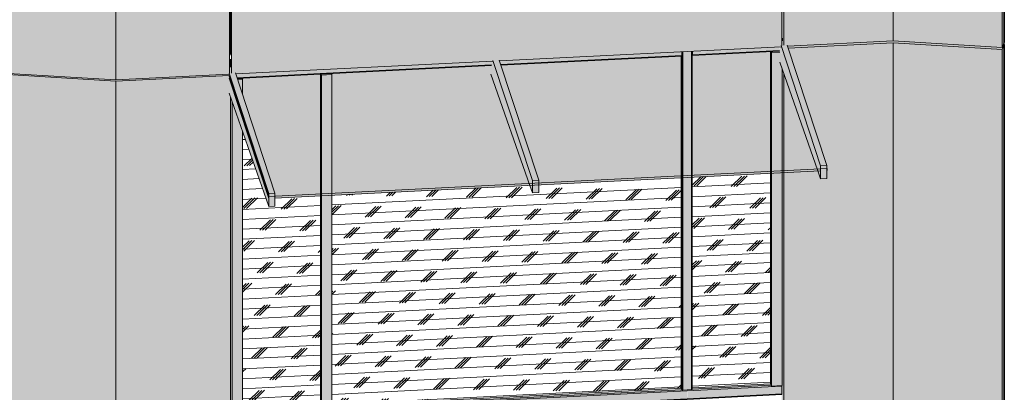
# Model space of a CAD drawing. Header units: millimetres. Extents: x -4452149 to -4396614, y -3148133 to 7538.
# Tile 13 of 22: x -4404935 to -4400294, y -3145092 to -3143335. Entities that reach past the tile are written whole.
import ezdxf

# ---------------------------------------------------------------- set-up
doc = ezdxf.new("R2010")
doc.units = ezdxf.units.MM
for name, color, linetype, lineweight in [('Импосты витража', 7, 'Continuous', 18), ('Крыши', 7, 'Continuous', 18), ('Обобщенные модели', 7, 'Continuous', 18), ('Панели витража', 7, 'Continuous', 18)]:
    doc.layers.add(name, color=color, linetype=linetype, lineweight=lineweight)

# ---------------------------------------------------------------- blocks, each defined once
blk = doc.blocks.new('HILTI_s_Композит_тип_Ко - Тип КоБ D2-21496256-Фрагмент 1_ Витраж 1 этаж')
at = {"layer": 'Обобщенные модели', "true_color": 0xf7fbf5}
for points in [[(-4550151.1, -3142467.1), (-4547557.2, -3142337.1), (-4547557.6, -3142336.1), (-4550143.1, -3142465.9), (-4550143.4, -3142465.2), (-4550151.7, -3142465.6)], [(-4550151.1, -3142499.5), (-4550142.9, -3142499.1), (-4550142.9, -3142495.3), (-4550093.3, -3142492.8), (-4550092.6, -3142494.6), (-4550092.6, -3142496.6), (-4549310.1, -3142457.4), (-4549310.1, -3142453.5), (-4549260.6, -3142451), (-4549259.9, -3142452.8), (-4549259.9, -3142454.8), (-4547600.1, -3142371.7), (-4547599.5, -3142367.8), (-4547557.2, -3142365.7), (-4547557.2, -3142337.1), (-4550151.1, -3142467.1), (-4550151.1, -3142497.1)], [(-4550144.6, -3142518.3), (-4547550.6, -3142388.3), (-4547557.2, -3142371.2), (-4547599.5, -3142373.3), (-4547600.1, -3142371.7), (-4549259.9, -3142455.3), (-4549259.9, -3142456.7), (-4549309.5, -3142459.2), (-4549310.1, -3142457.4), (-4550092.6, -3142497.1), (-4550092.6, -3142498.5), (-4550142.2, -3142501), (-4550143.1, -3142499.1), (-4550151.1, -3142499.5), (-4550150.4, -3142501.7)], [(-4550124.7, -3143591), (-4548912.4, -3143530.3), (-4548912.4, -3143527.3), (-4548882.7, -3143525.8), (-4548881.7, -3143528.8), (-4547554.6, -3143462.3), (-4547554.6, -3143456.7), (-4547550.6, -3143456.5), (-4547550.6, -3142388.3), (-4550144.6, -3142518.3), (-4550144.6, -3143586.5), (-4550126.4, -3143585.6), (-4550125.7, -3143588)], [(-4550144.6, -3143586.5), (-4550145.1, -3142516.8), (-4550151.1, -3142499.5), (-4550151.1, -3142503.2), (-4550149.2, -3142508.8), (-4550149.2, -3143495.6), (-4550145.1, -3143507.2), (-4550144.6, -3143586.4)], [(-4550154.6, -3143557.2), (-4550147.4, -3143556.3), (-4550149.4, -3143550.4), (-4550154.6, -3143550.7), (-4550154.6, -3143556.3)]]:
    blk.add_hatch(color=7, dxfattribs=at).paths.add_polyline_path(points)
at = {"layer": 'Обобщенные модели'}
for p, q in [((-4550151.1, -3142467.1), (-4547557.2, -3142337.1)), ((-4547557.7, -3142335.6), (-4547557.2, -3142337.1)), ((-4547557.2, -3142337.1), (-4547557.2, -3142365.7)), ((-4550144.6, -3142518.3), (-4547550.6, -3142388.3)), ((-4549259.9, -3142454.8), (-4547599.5, -3142371.6)), ((-4547556.7, -3142370.9), (-4547550.6, -3142388.3)), ((-4547550.6, -3142388.3), (-4547550.6, -3143456.5)), ((-4550151.7, -3142465.6), (-4550143.1, -3142465.2)), ((-4550151.1, -3142467.1), (-4550151.7, -3142465.6)), ((-4550151.7, -3142465.6), (-4550151.7, -3142501.7)), ((-4550151.1, -3142499.5), (-4550151.1, -3142467.1)), ((-4550092.6, -3142496.6), (-4549310.1, -3142457.4)), ((-4550151.7, -3142501.7), (-4550149.2, -3142508.8)), ((-4550151.1, -3142499.5), (-4550142.9, -3142499.1)), ((-4550144.6, -3142518.3), (-4550151.1, -3142499.5)), ((-4550149.2, -3142508.8), (-4550149.2, -3143495.6)), ((-4550144.6, -3143586.5), (-4550144.6, -3142518.3)), ((-4550149.2, -3143495.6), (-4550145.1, -3143507.2)), ((-4548881.7, -3143528.8), (-4547554.6, -3143462.3)), ((-4550145.1, -3143507.2), (-4550145.1, -3143584.9)), ((-4550124.7, -3143591), (-4548912.4, -3143530.3)), ((-4550154.6, -3143550.7), (-4550149.4, -3143550.4))]:
    blk.add_line(p, q, dxfattribs=at)
blk = doc.blocks.new('Корп2_Кассета выпуклая - Корп2_Кассета выпуклая_Цвет DESIGN D2-21496126-Фрагмент 1_ Витраж 1 этаж')
at = {"layer": 'Обобщенные модели', "true_color": 0xf7fbf5}
for points in [[(-4547540.8, -3147597.9), (-4547025.3, -3147572.1), (-4547025.3, -3143444.7), (-4547520.2, -3143469.6), (-4547338.2, -3144023), (-4547338.2, -3144033.7), (-4547337.1, -3144036.9), (-4547337.2, -3144046), (-4547338.2, -3144046.1), (-4547338.2, -3144083.6), (-4547367.9, -3144085.1), (-4547380.8, -3144048.2), (-4547540.8, -3144056.2), (-4547540.8, -3147504)], [(-4546511.7, -3147602.8), (-4546511.8, -3143475.4), (-4547025.3, -3143444.7), (-4547025, -3147572.1), (-4546948.6, -3147576.7)], [(-4546511.7, -3147602.8), (-4546502, -3147579.5), (-4546502, -3143452.1), (-4546503.3, -3143455.2), (-4546503.6, -3143455.9), (-4546511.7, -3143475.4), (-4546511.7, -3147317.5)], [(-4546503.6, -3143455.9), (-4546504, -3143447.5), (-4546507.4, -3143455.7), (-4546504, -3143455.9)], [(-4547540.8, -3147597.9), (-4547540.8, -3144056.2), (-4547549.9, -3144056.7), (-4547550.3, -3145060.7), (-4547550.9, -3145060.7), (-4547550.9, -3145063.2), (-4547551.2, -3145102.8), (-4547551.5, -3145102.9), (-4547551, -3147487.5), (-4547549.9, -3147490.6), (-4547549.9, -3147542.8), (-4547554, -3147543), (-4547554, -3147560.4), (-4547549.9, -3147571.9)]]:
    blk.add_hatch(color=7, dxfattribs=at).paths.add_polyline_path(points)
h = blk.add_hatch(color=7, dxfattribs=at)
h.paths.add_polyline_path([(-4546511.7, -3143475.4), (-4546504, -3143455.9), (-4546507.5, -3143455.9), (-4546511.7, -3143466.1), (-4547025.4, -3143435.4), (-4547523.2, -3143460.3), (-4547520.2, -3143469.5), (-4547024.7, -3143444.7), (-4546511.8, -3143475.4)])
h.paths.add_polyline_path([(-4546503.3, -3143455.2), (-4546502, -3143452.1), (-4546503.3, -3143452.1), (-4546503.3, -3143453.3)])
at = {"layer": 'Обобщенные модели'}
for p, q in [((-4547547.7, -3143423.2), (-4547547.9, -3143422.5)), ((-4547547.9, -3143422.5), (-4547547.9, -3143434.1)), ((-4547547.7, -3143434.9), (-4547547.7, -3143423.2)), ((-4547025.3, -3143444.7), (-4547520.2, -3143469.5)), ((-4546511.7, -3143475.4), (-4547025.3, -3143444.7)), ((-4547025.3, -3143446.5), (-4547025.3, -3143444.7)), ((-4547025.3, -3147572.1), (-4547025.3, -3143446.5)), ((-4546503.6, -3143455.9), (-4546511.7, -3143475.4)), ((-4546503.6, -3143455.9), (-4546507.4, -3143455.7)), ((-4546503.3, -3143427.4), (-4546503.6, -3143428.2)), ((-4546503.6, -3143428.2), (-4546503.6, -3143455.9)), ((-4546503.3, -3143455.2), (-4546503.3, -3143427.4)), ((-4546502, -3143452.1), (-4546503.3, -3143455.2)), ((-4546511.7, -3147602.8), (-4546511.7, -3143475.4)), ((-4547540.8, -3147597.9), (-4547540.8, -3144056.2))]:
    blk.add_line(p, q, dxfattribs=at)
at = {"layer": 'Обобщенные модели', "lineweight": 35}
for p, q in [((-4546503.3, -3143452), (-4546502, -3143452.1)), ((-4546502, -3143452.1), (-4546502, -3147579.5))]:
    blk.add_line(p, q, dxfattribs=at)
at = {"layer": 'Обобщенные модели', "color": 251, "true_color": 0x4b4d4c}
blk.add_line((-4547540.8, -3144056.2), (-4547540.8, -3143591.1), dxfattribs=at)
blk = doc.blocks.new('Панель_Стеклопакет_Агрисовгаз - Панель_Стемолит_Агрисовгаз-21496898-Фрагмент 1_ Витраж 1 этаж')
at = {"layer": 'Панели витража', "true_color": 0x808080}
h = blk.add_hatch(dxfattribs=at)
h.set_pattern_fill('FP_10', color=8, style=0, pattern_type=2)
h.set_pattern_definition([(182.875, (-4547789.32, -3145061.24), (-4.7107, 46.7876), []), (44.538, (-4547814.5, -3145086.02), (87.356, -102.139), [70.65, -70.65]), (44.538, (-4547827.09, -3145086.65), (87.356, -102.139), [70.65, -70.65]), (44.538, (-4547839.68, -3145087.28), (87.356, -102.139), [70.65, -70.65])])
h.paths.add_polyline_path([(-4547972.8, -3145070.5), (-4547603.4, -3145051.9), (-4547603.4, -3144059.3), (-4547972.8, -3144077.8), (-4547972.8, -3145068.7)])
at = {"layer": 'Панели витража', "color": 251, "true_color": 0x4b4d4c}
blk.add_line((-4547603.4, -3144059.3), (-4547603.4, -3143485.4), dxfattribs=at)
at = {"layer": 'Панели витража'}
for p, q in [((-4547603.4, -3145051.9), (-4547603.4, -3144059.3)), ((-4547972.8, -3145070.5), (-4547603.4, -3145051.9))]:
    blk.add_line(p, q, dxfattribs=at)
blk = doc.blocks.new('Панель_Стеклопакет_Агрисовгаз - Панель_Стемолит_Агрисовгаз-V30-Фрагмент 1_ Витраж 1 этаж')
at = {"layer": 'Панели витража', "true_color": 0x808080}
h = blk.add_hatch(dxfattribs=at)
h.set_pattern_fill('FP_11', color=8, style=0, pattern_type=2)
h.set_pattern_definition([(182.875, (-4549910.71, -3145167.766), (-4.7107, 46.7876), []), (44.538, (-4549935.89, -3145192.54), (87.356, -102.139), [70.65, -70.65]), (44.538, (-4549948.48, -3145193.17), (87.356, -102.139), [70.65, -70.65]), (44.538, (-4549961.07, -3145193.81), (87.356, -102.139), [70.65, -70.65])])
h.paths.add_polyline_path([(-4550092.6, -3145176.9), (-4549724.8, -3145158.4), (-4549724.8, -3144165.6), (-4549939.8, -3144176.4), (-4549939.8, -3144213.9), (-4549969.6, -3144215.2), (-4550092.6, -3143863.6), (-4550092.6, -3145173)])
at = {"layer": 'Панели витража', "color": 251, "true_color": 0x4b4d4c}
blk.add_line((-4549724.8, -3144165.6), (-4549724.8, -3143592), dxfattribs=at)
at = {"layer": 'Панели витража'}
for p, q in [((-4549724.8, -3145158.4), (-4549724.8, -3144165.6)), ((-4550092.6, -3145176.9), (-4549724.8, -3145158.4))]:
    blk.add_line(p, q, dxfattribs=at)
blk = doc.blocks.new('Прямоугольный импост - 50х100-21496899-Фрагмент 1_ Витраж 1 этаж')
at = {"layer": 'Импосты витража', "true_color": 0x373f43}
for points in [[(-4547599.5, -3145063.2), (-4547599.5, -3144059.1), (-4547603.4, -3144059.3), (-4547603.4, -3145051.9), (-4547599.7, -3145062.7)], [(-4547599.5, -3145063.2), (-4547549.9, -3145060.7), (-4547549.9, -3144056.7), (-4547599.5, -3144059.1), (-4547599.5, -3144333.9)]]:
    blk.add_hatch(color=149, dxfattribs=at).paths.add_polyline_path(points)
at = {"layer": 'Импосты витража', "color": 251, "true_color": 0x4b4d4c}
for p, q in [((-4547600.9, -3143485.6), (-4547599.5, -3143489.5)), ((-4547599.5, -3143489.5), (-4547560.6, -3143487.6)), ((-4547599.5, -3144059.1), (-4547599.5, -3143489.5)), ((-4547549.9, -3144056.7), (-4547549.9, -3143565.1))]:
    blk.add_line(p, q, dxfattribs=at)
at = {"layer": 'Импосты витража'}
for p, q in [((-4547599.5, -3145063.2), (-4547599.5, -3144059.1)), ((-4547549.9, -3145060.7), (-4547549.9, -3144056.7)), ((-4547600.9, -3145059.3), (-4547603.4, -3145051.9)), ((-4547599.5, -3145063.2), (-4547600.8, -3145059.6)), ((-4547549.9, -3145060.7), (-4547599.5, -3145063.2))]:
    blk.add_line(p, q, dxfattribs=at)
blk = doc.blocks.new('Прямоугольный импост - Ригель_90202-21006281-Фрагмент 1_ Витраж 1 этаж')
at = {"layer": 'Импосты витража', "true_color": 0x373f43}
for points in [[(-4547996.9, -3145085.1), (-4547550.9, -3145062.7), (-4547551, -3145060.7), (-4547599.7, -3145062.7), (-4547601.1, -3145058.7), (-4547972.8, -3145077.8), (-4547973.8, -3145078.7), (-4547977.1, -3145079.4), (-4547997.2, -3145080.5), (-4547997, -3145083.8)], [(-4547996.9, -3145122.1), (-4547550.9, -3145099.7), (-4547550.9, -3145062.7), (-4547996.9, -3145085.1), (-4547996.9, -3145087.9)], [(-4547972.8, -3145077.3), (-4547601.1, -3145058.7), (-4547603.4, -3145051.9), (-4547972.8, -3145070.6)], [(-4547997.3, -3145125.2), (-4547958.7, -3145123.2), (-4547551, -3145102.4), (-4547550.9, -3145099.7), (-4547996.9, -3145122.1), (-4547997.1, -3145124.8)]]:
    blk.add_hatch(color=149, dxfattribs=at).paths.add_polyline_path(points)
at = {"layer": 'Импосты витража'}
for p, q in [((-4547550.9, -3145062.7), (-4547996.9, -3145085.1)), ((-4547601.1, -3145058.7), (-4547972.8, -3145077.3)), ((-4547550.9, -3145062.7), (-4547550.9, -3145099.7)), ((-4547997.4, -3145125.2), (-4547551.3, -3145102.8)), ((-4547550.9, -3145099.7), (-4547996.9, -3145122.1))]:
    blk.add_line(p, q, dxfattribs=at)
for points in [[(-4547550.9, -3145060.7, 0), (-4547550.9, -3145061.4, 0), (-4547550.9, -3145062.7, 0)], [(-4547550.9, -3145099.7, 0), (-4547550.9, -3145100.8, 0), (-4547550.9, -3145101.8, 0), (-4547551, -3145102.4, 0), (-4547551.2, -3145102.8, 0), (-4547551.3, -3145102.8, 0)]]:
    blk.add_polyline3d(points, dxfattribs=at)
blk = doc.blocks.new('Прямоугольный импост - 50х100-21496900-Фрагмент 1_ Витраж 1 этаж')
at = {"layer": 'Импосты витража', "true_color": 0x373f43}
for points in [[(-4550142.2, -3145190.8), (-4550142.2, -3143722), (-4550150.2, -3143699.1), (-4550150.2, -3145167.9), (-4550143.1, -3145188.2)], [(-4550142.2, -3145190.8), (-4550092.6, -3145188.4), (-4550092.6, -3143863.6), (-4550142.2, -3143722), (-4550142.2, -3145173)]]:
    blk.add_hatch(color=149, dxfattribs=at).paths.add_polyline_path(points)
at = {"layer": 'Импосты витража', "color": 251, "true_color": 0x4b4d4c}
for p, q in [((-4550116.5, -3143615.9), (-4550092.6, -3143614.7)), ((-4550092.6, -3143614.7), (-4550094, -3143610.8)), ((-4550092.6, -3143614.7), (-4550092.6, -3143688.4))]:
    blk.add_line(p, q, dxfattribs=at)
at = {"layer": 'Импосты витража'}
for p, q in [((-4550142.2, -3143722), (-4550142.2, -3145190.8)), ((-4550092.6, -3143863.6), (-4550092.6, -3145188.4)), ((-4550143.6, -3145187), (-4550150.2, -3145167.9)), ((-4550142.2, -3145190.8), (-4550143.5, -3145187.2)), ((-4550092.6, -3145188.4), (-4550142.2, -3145190.8))]:
    blk.add_line(p, q, dxfattribs=at)
blk = doc.blocks.new('Прямоугольный импост - 50х100-21496896-Фрагмент 1_ Витраж 1 этаж')
at = {"layer": 'Импосты витража', "true_color": 0x373f43}
for points in [[(-4549720.9, -3145169.7), (-4549720.9, -3144165.4), (-4549724.8, -3144165.6), (-4549724.8, -3145158.4), (-4549721.9, -3145166.8)], [(-4549720.9, -3145169.7), (-4549671.3, -3145167.2), (-4549671.3, -3144162.9), (-4549720.9, -3144165.4), (-4549720.9, -3145126.6)]]:
    blk.add_hatch(color=149, dxfattribs=at).paths.add_polyline_path(points)
at = {"layer": 'Импосты витража', "color": 251, "true_color": 0x4b4d4c}
for p, q in [((-4549722.3, -3143592.1), (-4549720.9, -3143596)), ((-4549720.9, -3143596), (-4549671.3, -3143593.5)), ((-4549720.9, -3143596), (-4549720.9, -3144165.4)), ((-4549671.3, -3143593.5), (-4549672.6, -3143589.9)), ((-4549671.3, -3143593.5), (-4549671.3, -3144162.9))]:
    blk.add_line(p, q, dxfattribs=at)
at = {"layer": 'Импосты витража'}
for p, q in [((-4549720.9, -3144165.4), (-4549720.9, -3145169.7)), ((-4549671.3, -3144162.9), (-4549671.3, -3145167.2)), ((-4549722.2, -3145165.8), (-4549724.8, -3145158.4)), ((-4549720.9, -3145169.7), (-4549722.2, -3145166.1)), ((-4549671.3, -3145167.2), (-4549720.9, -3145169.7))]:
    blk.add_line(p, q, dxfattribs=at)
blk = doc.blocks.new('Панель_Стеклопакет_Агрисовгаз - Панель_Стемолит_Агрисовгаз-21496901-Фрагмент 1_ Витраж 1 этаж')
at = {"layer": 'Панели витража', "true_color": 0x808080}
h = blk.add_hatch(dxfattribs=at)
h.set_pattern_fill('FP_14', color=8, style=0, pattern_type=2)
h.set_pattern_definition([(182.875, (-4548850.015, -3145114.5), (-4.7107, 46.7876), []), (44.538, (-4548875.2, -3145139.28), (87.356, -102.139), [70.65, -70.65]), (44.538, (-4548887.78, -3145139.91), (87.356, -102.139), [70.65, -70.65]), (44.538, (-4548900.37, -3145140.54), (87.356, -102.139), [70.65, -70.65])])
h.paths.add_polyline_path([(-4549671.3, -3145155.7), (-4548024.8, -3145073.1), (-4548024.8, -3144080.5), (-4548696.6, -3144114.1), (-4548696.6, -3144149.7), (-4548726.4, -3144151.2), (-4548738.6, -3144116.2), (-4549671.3, -3144162.9), (-4549671.3, -3145085.1)])
at = {"layer": 'Панели витража', "color": 251, "true_color": 0x4b4d4c}
blk.add_line((-4548024.8, -3144080.5), (-4548024.8, -3143506.6), dxfattribs=at)
at = {"layer": 'Панели витража'}
for p, q in [((-4548024.8, -3145073.1), (-4548024.8, -3144080.5)), ((-4549671.3, -3145155.7), (-4548024.8, -3145073.1))]:
    blk.add_line(p, q, dxfattribs=at)
blk = doc.blocks.new('Прямоугольный импост - Ригель_90202-21006282-Фрагмент 1_ Витраж 1 этаж')
at = {"layer": 'Импосты витража', "true_color": 0x373f43}
for points in [[(-4549697, -3145170.4), (-4547996.9, -3145085.1), (-4547997.6, -3145080.5), (-4548020.5, -3145081.1), (-4548022.4, -3145079.8), (-4549671.3, -3145162.6), (-4549671.3, -3145167.2), (-4549697.1, -3145168.5), (-4549697, -3145169.7)], [(-4549671.3, -3145162.6), (-4548022.4, -3145079.8), (-4548024.8, -3145073.1), (-4549671.3, -3145155.9)], [(-4549697.5, -3145210.6), (-4547997.1, -3145124.8), (-4547997.3, -3145122.1), (-4549697, -3145207.5), (-4549697.4, -3145210.5)], [(-4549697, -3145207.5), (-4547996.9, -3145122.1), (-4547997, -3145085.1), (-4549697, -3145170.4), (-4549697, -3145192.8)]]:
    blk.add_hatch(color=149, dxfattribs=at).paths.add_polyline_path(points)
at = {"layer": 'Импосты витража'}
for p, q in [((-4548022.3, -3145079.8), (-4549671.3, -3145162.6)), ((-4549697.4, -3145210.6), (-4547997.4, -3145125.2)), ((-4547996.9, -3145085.1), (-4549697, -3145170.4)), ((-4547996.9, -3145122.1), (-4549697, -3145207.5))]:
    blk.add_line(p, q, dxfattribs=at)
blk = doc.blocks.new('Прямоугольный импост - Ригель_90202-21496897-Фрагмент 1_ Витраж 1 этаж')
at = {"layer": 'Импосты витража', "true_color": 0x373f43}
for points in [[(-4548022.4, -3145079.8), (-4548022.4, -3144080.3), (-4548024.8, -3144080.5), (-4548024.8, -3145073.1)], [(-4548018.1, -3145081.4), (-4548016.8, -3145081.1), (-4548017.3, -3144080.1), (-4548022.4, -3144080.3), (-4548021.8, -3145080.4), (-4548019.6, -3145081.2), (-4548019.3, -3145081.3)], [(-4548016.8, -3145081.4), (-4547977.1, -3145079.4), (-4547977.1, -3144078.1), (-4548016.8, -3144080.1), (-4548016.8, -3145081.2)], [(-4547977.1, -3145079.4), (-4547973.6, -3145078.6), (-4547972.8, -3145077.8), (-4547973.2, -3144077.9), (-4547977.1, -3144078.1), (-4547977.1, -3145079.3)]]:
    blk.add_hatch(color=149, dxfattribs=at).paths.add_polyline_path(points)
at = {"layer": 'Импосты витража', "color": 251, "true_color": 0x4b4d4c}
for p, q in [((-4548016.8, -3143485.4), (-4548016.8, -3144080.1)), ((-4547977.1, -3143483.4), (-4547977.1, -3144078.1)), ((-4547972.8, -3144077.8), (-4547972.8, -3143483.2)), ((-4548022.4, -3143506.5), (-4548022.4, -3144080.3))]:
    blk.add_line(p, q, dxfattribs=at)
at = {"layer": 'Импосты витража'}
for p, q in [((-4548022.4, -3144080.3), (-4548022.4, -3145079.8)), ((-4548016.8, -3144080.1), (-4548016.8, -3145081.4)), ((-4547977.1, -3144078.1), (-4547977.1, -3145079.4)), ((-4547972.8, -3145077.6), (-4547972.8, -3144077.8)), ((-4548022.4, -3145079.8), (-4548024.8, -3145073.1)), ((-4547977.1, -3145079.4), (-4548016.8, -3145081.4))]:
    blk.add_line(p, q, dxfattribs=at)
for points in [[(-4548016.8, -3145081.4, 0), (-4548018.1, -3145081.4, 0), (-4548019.3, -3145081.3, 0), (-4548020.5, -3145081.1, 0), (-4548021.4, -3145080.7, 0), (-4548022, -3145080.3, 0), (-4548022.4, -3145079.8, 0)], [(-4547972.8, -3145077.3, 0), (-4547972.8, -3145077.8, 0), (-4547973.2, -3145078.3, 0), (-4547973.8, -3145078.7, 0), (-4547974.7, -3145079.1, 0), (-4547975.9, -3145079.3, 0), (-4547977.1, -3145079.4, 0)]]:
    blk.add_polyline3d(points, dxfattribs=at)
blk = doc.blocks.new('Корп2_Кассета выпуклая - Корп2_Кассета выпуклая_Цвет DESIGN D2-21496053-Фрагмент 1_ Витраж 1 этаж')
at = {"layer": 'Обобщенные модели', "true_color": 0xf7fbf5}
for points in [[(-4550689.9, -3143624.5), (-4550156.4, -3143597.4), (-4550158.2, -3143592.4), (-4550689.9, -3143619), (-4551223.3, -3143586.8), (-4551223.3, -3143581.9), (-4551227.7, -3143592.3), (-4550728.5, -3143622.2)], [(-4550689.9, -3147665), (-4550689.9, -3143624.5), (-4551227.7, -3143592.3), (-4551227.7, -3147632.9), (-4550728.5, -3147662.7)], [(-4550689.9, -3147665), (-4550150.2, -3147638), (-4550150.2, -3143699.1), (-4550156.3, -3143681.2), (-4550156.8, -3143597.8), (-4550689.9, -3143624.5), (-4550689.9, -3147504)]]:
    blk.add_hatch(color=7, dxfattribs=at).paths.add_polyline_path(points)
at = {"layer": 'Обобщенные модели'}
for p, q in [((-4550689.9, -3143624.5), (-4551227.7, -3143592.3)), ((-4550156.3, -3143597.7), (-4550689.9, -3143624.5)), ((-4550689.9, -3143626.3), (-4550689.9, -3143624.5)), ((-4550689.9, -3147665), (-4550689.9, -3143626.3)), ((-4550150.2, -3147638), (-4550150.2, -3143699.1))]:
    blk.add_line(p, q, dxfattribs=at)
blk = doc.blocks.new('Корп2_Кассета выпуклая - Корп2_Кассета выпуклая_Цвет DESIGN D2-21496134-Фрагмент 1_ Витраж 1 этаж')
at = {"layer": 'Обобщенные модели', "true_color": 0xf7fbf5}
h = blk.add_hatch(color=7, dxfattribs=at)
h.paths.add_polyline_path([(-4546511.7, -3142364.5), (-4546504, -3142345.1), (-4546507.1, -3142345.1), (-4546511.7, -3142356.2), (-4547029.9, -3142325.7), (-4547540.8, -3142351.3), (-4547544.8, -3142340), (-4547547.7, -3142340.2), (-4547540.8, -3142359.7), (-4547024.5, -3142333.9), (-4546651.2, -3142356.2)])
h.paths.add_polyline_path([(-4546503.3, -3142344.3), (-4546502, -3142341.2), (-4546503.3, -3142341.2), (-4546503.3, -3142342.4)])
h.paths.add_polyline_path([(-4547547.9, -3142339.4), (-4547547.9, -3142333.7), (-4547550.9, -3142326.9), (-4547550.9, -3142331), (-4547548.9, -3142336.7)])
for points in [[(-4547540.8, -3143455.6), (-4547540.8, -3142359.7), (-4547547.7, -3142339.4), (-4547547.9, -3142339.4), (-4547550.9, -3142331), (-4547550.6, -3142365), (-4547549.9, -3142367), (-4547549.9, -3143121.4), (-4547550.6, -3143121.4), (-4547550.3, -3143426.7), (-4547540.9, -3143455.5)], [(-4547547.7, -3142340.2), (-4547544.8, -3142340), (-4547547.7, -3142331.8), (-4547547.7, -3142336.7)], [(-4547523.2, -3143460.3), (-4547025.3, -3143435.4), (-4547025.3, -3142333.8), (-4547540.8, -3142359.7), (-4547540.6, -3143455.6), (-4547525, -3143454.8)], [(-4546511.7, -3143466.1), (-4546511.7, -3142364.5), (-4547025.3, -3142333.8), (-4547025, -3143435.4), (-4546838.6, -3143446.5)], [(-4546511.7, -3143466.1), (-4546502, -3143442.8), (-4546502, -3142341.2), (-4546503.3, -3142344.3), (-4546503.6, -3142345.1), (-4546511.7, -3142364.5), (-4546511.7, -3143455.9)], [(-4546503.6, -3142345.1), (-4546504, -3142337.6), (-4546507, -3142344.9), (-4546504, -3142345.1)]]:
    blk.add_hatch(color=7, dxfattribs=at).paths.add_polyline_path(points)
at = {"layer": 'Обобщенные модели'}
for p, q in [((-4547547.9, -3142333.7), (-4547550.9, -3142325.3)), ((-4547547.9, -3142339.4), (-4547550.9, -3142331)), ((-4547547.7, -3142312.4), (-4547547.9, -3142311.6)), ((-4547547.9, -3142311.6), (-4547547.9, -3142339.4)), ((-4547547.7, -3142340.2), (-4547547.7, -3142312.4)), ((-4547544.8, -3142340), (-4547547.7, -3142340.2)), ((-4547540.8, -3142359.7), (-4547547.7, -3142340.2)), ((-4547025.3, -3142333.8), (-4547540.8, -3142359.7)), ((-4546511.7, -3142364.5), (-4547025.3, -3142333.8)), ((-4547025.3, -3142335.7), (-4547025.3, -3142333.8)), ((-4547025.3, -3143435.4), (-4547025.3, -3142335.7)), ((-4546503.3, -3142316.6), (-4546503.6, -3142317.3)), ((-4546503.6, -3142317.3), (-4546503.6, -3142345.1)), ((-4546503.3, -3142344.3), (-4546503.3, -3142316.6)), ((-4546502, -3142341.2), (-4546503.3, -3142344.3)), ((-4547540.8, -3143455.6), (-4547540.8, -3142359.7)), ((-4546503.6, -3142345.1), (-4546511.7, -3142364.5)), ((-4546511.7, -3143466.1), (-4546511.7, -3142364.5)), ((-4546503.6, -3142345.1), (-4546507, -3142344.9)), ((-4547025.3, -3143435.4), (-4547523.2, -3143460.3)), ((-4546511.7, -3143466.1), (-4547025.3, -3143435.4)), ((-4546502, -3143442.8), (-4546511.7, -3143466.1))]:
    blk.add_line(p, q, dxfattribs=at)
at = {"layer": 'Обобщенные модели', "lineweight": 35}
for p, q in [((-4546503.3, -3142341.1), (-4546502, -3142341.2)), ((-4546502, -3142341.2), (-4546502, -3143442.8))]:
    blk.add_line(p, q, dxfattribs=at)
blk = doc.blocks.new('Корп2_Кассета выпуклая - Корп2_Кассета выпуклая_Цвет DESIGN D2-21496135-Фрагмент 1_ Витраж 1 этаж')
at = {"layer": 'Обобщенные модели', "true_color": 0xf7fbf5}
for points in [[(-4550689.9, -3143619), (-4550689.9, -3142536.7), (-4551223.3, -3142504.8), (-4551223.3, -3143587.2), (-4550728.5, -3143616.7)], [(-4550689.9, -3143619), (-4550156.3, -3143592.2), (-4550156.3, -3143586.7), (-4550154.6, -3143586.6), (-4550154.6, -3142509.8), (-4550689.9, -3142536.7), (-4550689.9, -3143597.4)]]:
    blk.add_hatch(color=7, dxfattribs=at).paths.add_polyline_path(points)
at = {"layer": 'Обобщенные модели'}
for p, q in [((-4551223.3, -3143587.2), (-4551223.3, -3142485.6)), ((-4550689.9, -3142517.5), (-4551223.3, -3142485.6)), ((-4550154.6, -3142490.7), (-4550689.9, -3142517.5)), ((-4550689.9, -3142519.3), (-4550689.9, -3142517.5)), ((-4550689.9, -3143619), (-4550689.9, -3142519.3)), ((-4550154.6, -3143586.6), (-4550154.6, -3142490.7)), ((-4550689.9, -3143619), (-4551223.3, -3143587.2)), ((-4550156.3, -3143592.3), (-4550689.9, -3143619))]:
    blk.add_line(p, q, dxfattribs=at)
blk = doc.blocks.new('Витражная стойка - Витражная стойка-21440908-Фрагмент 1_ Витраж 1 этаж')
at = {"layer": 'Обобщенные модели', "true_color": 0xf4f4f4}
h = blk.add_hatch(color=7, dxfattribs=at)
h.paths.add_polyline_path([(-4550155.7, -3147663.2), (-4550146.7, -3147662.8), (-4550146.7, -3147660.1), (-4550154, -3147638.2), (-4550155.7, -3147638.3), (-4550155.7, -3147662.4)])
h.paths.add_polyline_path([(-4550154.6, -3143550.7), (-4550154, -3143550.6), (-4550154, -3143546.1), (-4550154.6, -3143546.2), (-4550154.6, -3143549.9)])
blk = doc.blocks.new('Витражный кронштейн универсальный - Витражный кронштейн универсальный-V55-Фрагмент 1_ Витраж 1 этаж')
at = {"layer": 'Обобщенные модели', "true_color": 0xf4f4f4}
h = blk.add_hatch(color=7, dxfattribs=at)
h.paths.add_polyline_path([(-4550154.6, -3143539.7), (-4550153.5, -3143539.6), (-4550154.6, -3143536.5)])
h.paths.add_polyline_path([(-4550154.6, -3143529), (-4550145.1, -3143528.5), (-4550145.1, -3143522.3), (-4550154.6, -3143522.8)])
blk.add_hatch(color=7, dxfattribs=at).paths.add_polyline_path([(-4550154.6, -3143546.2), (-4550153.5, -3143546.1), (-4550153.5, -3143539.6), (-4550154.6, -3143540.2), (-4550154.6, -3143544.8)])
at = {"layer": 'Обобщенные модели'}
for p, q in [((-4550153.2, -3143539.6), (-4550154.6, -3143539.7)), ((-4550154.6, -3143546.2), (-4550153.5, -3143546.1))]:
    blk.add_line(p, q, dxfattribs=at)
blk = doc.blocks.new('Прямоугольный импост - Ригель_90202-21495919-Фрагмент 1_ Витраж 1 этаж')
at = {"layer": 'Импосты витража', "color": 251, "true_color": 0x4b4d4c}
for p, q in [((-4547972.6, -3143504), (-4547561.5, -3143483.4)), ((-4547561.5, -3143480.3), (-4547972.2, -3143500.9)), ((-4547972.2, -3143500.9), (-4547972.2, -3143483.2))]:
    blk.add_line(p, q, dxfattribs=at)
blk.add_polyline3d([(-4547972.8, -3143503.7, 0), (-4547972.6, -3143504, 0), (-4547972.5, -3143504, 0), (-4547972.4, -3143503.6, 0), (-4547972.2, -3143503, 0), (-4547972.2, -3143502.1, 0), (-4547972.2, -3143500.9, 0)], dxfattribs=at)
blk = doc.blocks.new('Прямоугольный импост - Ригель_90202-21495920-Фрагмент 1_ Витраж 1 этаж')
at = {"layer": 'Импосты витража', "color": 251, "true_color": 0x4b4d4c}
for p, q in [((-4548021.7, -3143485.7), (-4548021.7, -3143503.4)), ((-4548919.3, -3143548.5), (-4549697, -3143587.5)), ((-4548021.7, -3143503.4), (-4548875.9, -3143546.3)), ((-4548874.9, -3143549.4), (-4548022.1, -3143506.5)), ((-4549697.4, -3143590.7), (-4548919.3, -3143551.6))]:
    blk.add_line(p, q, dxfattribs=at)
blk.add_polyline3d([(-4548021.7, -3143503.4, 0), (-4548021.7, -3143504.5, 0), (-4548021.8, -3143505.5, 0), (-4548021.9, -3143506.1, 0), (-4548022.1, -3143506.5, 0), (-4548022.2, -3143506.5, 0)], dxfattribs=at)
blk = doc.blocks.new('Прямоугольный импост - Ригель_90202-21495921-Фрагмент 1_ Витраж 1 этаж')
at = {"layer": 'Импосты витража', "true_color": 0x373f43}
for points in [[(-4550147.1, -3143556.8), (-4550145.1, -3143556.3), (-4550145.1, -3143528.5), (-4550154.6, -3143529), (-4550154.6, -3143535.6), (-4550147.3, -3143556.3)], [(-4550147.2, -3143556.8), (-4550147.3, -3143556.3), (-4550153.5, -3143540.2), (-4550154, -3143550.6), (-4550149.3, -3143550.8), (-4550147.4, -3143556.3)]]:
    blk.add_hatch(color=149, dxfattribs=at).paths.add_polyline_path(points)
at = {"layer": 'Импосты витража'}
for p, q in [((-4550145.1, -3143528.5), (-4550154.6, -3143529)), ((-4550145.1, -3143528.5), (-4550154.6, -3143529)), ((-4550147.1, -3143556.8), (-4550154.6, -3143535.6))]:
    blk.add_line(p, q, dxfattribs=at)
at = {"layer": 'Импосты витража', "color": 251, "true_color": 0x4b4d4c}
for p, q in [((-4549697, -3143587.5), (-4550118.8, -3143608.7)), ((-4550117.8, -3143611.8), (-4549697.4, -3143590.7))]:
    blk.add_line(p, q, dxfattribs=at)

msp = doc.modelspace()

# ---------------------------------------------------------------- hatches: boundary and pattern name
at = {"layer": 'Крыши', "true_color": 0xf0f7f3, "transparency": 33554512}
h = msp.add_hatch(color=7, dxfattribs=at)
h.paths.add_polyline_path([(-4403516.6, -3144156.5), (-4403463, -3144153.8), (-4403463, -3143593.5), (-4403464.5, -3143589.4), (-4402711.2, -3143551.2), (-4402711, -3143548.5), (-4402711, -3143530.6), (-4403916.4, -3143591), (-4403884.4, -3143688.4), (-4403884.4, -3143614.7), (-4403885.8, -3143610.5), (-4403516.6, -3143592), (-4403516.6, -3144036.9)])
h.paths.add_polyline_path([(-4401816.5, -3144071.3), (-4401764.5, -3144068.7), (-4401764, -3143501.3), (-4401764.1, -3143504), (-4401395.2, -3143485.5), (-4401395.2, -3144050.2), (-4401341.7, -3144047.5), (-4401341.7, -3143565.1), (-4401352.3, -3143534.6), (-4401352.5, -3143487), (-4401353.4, -3143483), (-4401353.2, -3143480.3), (-4401353.7, -3143462.6), (-4402673.4, -3143528.8), (-4402666.7, -3143549.3), (-4401816.5, -3143506.6), (-4401816.5, -3144036.9)])
h = msp.add_hatch(color=7, dxfattribs=at)
h.paths.add_polyline_path([(-4403731.5, -3144167.2), (-4403516.6, -3144156.5), (-4403516.6, -3143592), (-4403885.6, -3143611.1), (-4403884.4, -3143614.7), (-4403884.4, -3143688.4), (-4403731.5, -3144153.4)])
h.paths.add_polyline_path([(-4403463, -3144153.8), (-4402533.5, -3144107.2), (-4402714, -3143591.5), (-4402714, -3143551.7), (-4403464.4, -3143589.6), (-4403463, -3143593.5), (-4403463, -3144036.9)])
h.paths.add_polyline_path([(-4402488.4, -3144105), (-4401816.5, -3144071.3), (-4401816.5, -3143506.6), (-4402666.6, -3143549.6), (-4402488.4, -3144091.6)])
h.paths.add_polyline_path([(-4401764.5, -3144068.7), (-4401395.2, -3144050.2), (-4401395.2, -3143485.5), (-4401764.1, -3143503.6), (-4401764.5, -3143503.7), (-4401764.5, -3144036.9)])
h = msp.add_hatch(color=7, dxfattribs=at)
h.paths.add_polyline_path([(-4402533.5, -3144107.2), (-4402518.1, -3144106.5), (-4402518.1, -3144093.1), (-4402697.4, -3143547.8), (-4402700.3, -3143547.9), (-4402704.2, -3143533.3), (-4402705.9, -3143537.7), (-4402707.2, -3143530.4), (-4402711, -3143530.6), (-4402711.5, -3143551.6), (-4402714, -3143551.7), (-4402714, -3143591.5), (-4402538.5, -3144093.1)])
h.paths.add_polyline_path([(-4401175.7, -3144039.2), (-4401159.6, -3144038.4), (-4401159.6, -3144024.5), (-4401333.8, -3143494.7), (-4401342.9, -3143494.7), (-4401342.9, -3143467.2), (-4401344.5, -3143462.2), (-4401353.2, -3143462.6), (-4401353.2, -3143484.9), (-4401352.3, -3143487.6), (-4401352.3, -3143534.6), (-4401176.5, -3144036.9)])
h = msp.add_hatch(color=7, dxfattribs=at)
h.paths.add_polyline_path([(-4401341.7, -3144047.5), (-4401175.7, -3144039.2), (-4401341.7, -3143565.1), (-4401341.7, -3144036.9)])
h.paths.add_polyline_path([(-4401129.9, -3144036.9), (-4401128.8, -3144036.9), (-4401129.9, -3144033.7), (-4401129.9, -3144036.9)])
msp.add_hatch(color=7, dxfattribs=at).paths.add_polyline_path([(-4403761.3, -3144177.9), (-4403761.3, -3144168.6), (-4403948, -3143600.7), (-4403948, -3143610), (-4403764.3, -3144168.7)])
h = msp.add_hatch(color=7, dxfattribs=at)
h.paths.add_polyline_path([(-4403761.3, -3144177.9), (-4403761.3, -3144177.9), (-4403761.3, -3144168.7)])
h.paths.add_polyline_path([(-4402530.4, -3144116.2), (-4402488.4, -3144114.1), (-4402488.4, -3144105), (-4402533.5, -3144107.2)])
h.paths.add_polyline_path([(-4401172.5, -3144048.2), (-4401159.6, -3144047.5), (-4401159.6, -3144038.4), (-4401175.7, -3144039.2)])
h = msp.add_hatch(color=7, dxfattribs=at)
h.paths.add_polyline_path([(-4403731.5, -3144176.4), (-4403516.6, -3144165.6), (-4403516.6, -3144156.5), (-4403731.5, -3144167.2), (-4403731.5, -3144168.7)])
h.paths.add_polyline_path([(-4403463, -3144162.9), (-4402530.4, -3144116.2), (-4402533.5, -3144107.2), (-4403463, -3144153.8)])
h.paths.add_polyline_path([(-4402488.4, -3144114.1), (-4401816.5, -3144080.5), (-4401816.5, -3144071.3), (-4402488.4, -3144105)])
h.paths.add_polyline_path([(-4401764.5, -3144077.8), (-4401395.2, -3144059.3), (-4401395.2, -3144050.2), (-4401764.5, -3144068.7)])
h = msp.add_hatch(color=7, dxfattribs=at)
h.paths.add_polyline_path([(-4403516.6, -3144165.6), (-4403463, -3144162.9), (-4403463, -3144153.8), (-4403516.6, -3144156.5)])
h.paths.add_polyline_path([(-4401816.5, -3144080.5), (-4401764.5, -3144077.8), (-4401765.1, -3144068.7), (-4401816.5, -3144071.3)])
h.paths.add_polyline_path([(-4401395.2, -3144059.3), (-4401341.7, -3144056.7), (-4401341.7, -3144047.5), (-4401395.2, -3144050.2)])
h = msp.add_hatch(color=7, dxfattribs=at)
h.paths.add_polyline_path([(-4401341.7, -3144056.7), (-4401172.5, -3144048.2), (-4401175.7, -3144039.2), (-4401341.7, -3144047.5)])
h.paths.add_polyline_path([(-4401129.9, -3144046.1), (-4401128.9, -3144046), (-4401128.8, -3144036.9), (-4401129.9, -3144036.9)])
at = {"layer": 'Обобщенные модели', "true_color": 0x2e2e2e}
for points in [[(-4401159.6, -3144024.5), (-4401129.9, -3144023), (-4401316.7, -3143454.8), (-4401332.6, -3143455.6), (-4401342.3, -3143426.7), (-4401342.3, -3143456.5), (-4401346.3, -3143456.7), (-4401303.2, -3143588)], [(-4402518.1, -3144093.1), (-4402488.4, -3144091.6), (-4402674.4, -3143525.8), (-4402704.1, -3143527.3), (-4402536.6, -3144036.9)], [(-4403761.2, -3144154.9), (-4403731.5, -3144153.4), (-4403918.2, -3143585.6), (-4403936.3, -3143586.5), (-4403936.8, -3143584.9), (-4403936.8, -3143556.7), (-4403946.3, -3143557.2), (-4403946.3, -3143586.6), (-4403948, -3143586.7), (-4403761.3, -3144154.6)], [(-4401159.6, -3144085.1), (-4401129.9, -3144083.6), (-4401129.9, -3144023), (-4401159.6, -3144024.5), (-4401159.6, -3144047.5)], [(-4403761.2, -3144215.4), (-4403731.5, -3144213.9), (-4403731.5, -3144153.4), (-4403761.2, -3144154.9), (-4403761.2, -3144178.1)]]:
    msp.add_hatch(color=250, dxfattribs=at).paths.add_polyline_path(points)
h = msp.add_hatch(color=250, dxfattribs=at)
h.paths.add_polyline_path([(-4401159.6, -3144085.1), (-4401159.6, -3144047.5), (-4401172.5, -3144048.2)])
h.paths.add_polyline_path([(-4401333.8, -3143494.7), (-4401342.9, -3143467.2), (-4401342.3, -3143494.7)])
h.paths.add_polyline_path([(-4401346.3, -3143462.3), (-4401344.5, -3143462.2), (-4401346.3, -3143456.7)])
h = msp.add_hatch(color=250, dxfattribs=at)
h.paths.add_polyline_path([(-4402518.1, -3144151.2), (-4402518.1, -3144115.6), (-4402530.4, -3144116.2)])
h.paths.add_polyline_path([(-4402700.3, -3143547.9), (-4402697.4, -3143547.8), (-4402704.1, -3143527.3), (-4402704.1, -3143530.3), (-4402707.2, -3143530.4), (-4402705.9, -3143537.7), (-4402704.2, -3143533.3), (-4402701.3, -3143544)])
h = msp.add_hatch(color=250, dxfattribs=at)
h.paths.add_polyline_path([(-4403761.3, -3144168.7), (-4403761.2, -3144168.7), (-4403761.3, -3144154.6), (-4403948, -3143588), (-4403948.6, -3143592.3), (-4403949.9, -3143592.4), (-4403948, -3143597.7), (-4403948, -3143600.7), (-4403761.3, -3144168.6)])
h.paths.add_polyline_path([(-4403761.2, -3144215.4), (-4403761.3, -3144177.9), (-4403948, -3143610), (-4403948, -3143681.8), (-4403761.3, -3144215.3)])
h = msp.add_hatch(color=250, dxfattribs=at)
h.paths.add_polyline_path([(-4402518.1, -3144151.2), (-4402488.4, -3144149.7), (-4402488.4, -3144114.1), (-4402518.1, -3144115.6)])
h.paths.add_polyline_path([(-4402518.1, -3144106.5), (-4402488.4, -3144105), (-4402488.4, -3144091.6), (-4402518.1, -3144093.1)])

# ---------------------------------------------------------------- linework, layer by layer
at = {"layer": 'Крыши'}
for p, q in [((-4403947.9, -3143600.9), (-4403761.3, -3144168.7)), ((-4403761.3, -3144177.9), (-4403947.9, -3143610.2)), ((-4403761.2, -3144168.7), (-4401128.8, -3144036.9)), ((-4401159.7, -3144047.5), (-4403731.5, -3144176.4)), ((-4401128.8, -3144036.9), (-4401129.9, -3144033.7)), ((-4401128.9, -3144046), (-4401129.9, -3144046.1)), ((-4401128.9, -3144046), (-4401128.8, -3144036.9)), ((-4403761.3, -3144168.7), (-4403761.3, -3144177.9))]:
    msp.add_line(p, q, dxfattribs=at)
at = {"layer": 'Крыши', "color": 251, "true_color": 0x4b4d4c}
msp.add_line((-4401129.9, -3144042.9), (-4401128.9, -3144046), dxfattribs=at)
at = {"layer": 'Обобщенные модели'}
for p, q in [((-4401159.6, -3144024.5), (-4401346.3, -3143456.7)), ((-4401316.7, -3143454.8), (-4401129.9, -3144023)), ((-4403936.7, -3143522.3), (-4403946.3, -3143522.8)), ((-4402518.1, -3144093.1), (-4402704.1, -3143527.3)), ((-4402674.4, -3143525.8), (-4402488.4, -3144091.6)), ((-4403761.2, -3144154.9), (-4403948, -3143586.7)), ((-4403946.3, -3143557.2), (-4403936.8, -3143556.7)), ((-4403918.2, -3143585.6), (-4403731.5, -3144153.4)), ((-4403761.2, -3144215.4), (-4403948.2, -3143681.2)), ((-4401159.6, -3144085.1), (-4401172.5, -3144048.2)), ((-4401129.9, -3144023), (-4401159.6, -3144024.5)), ((-4401159.6, -3144038.4), (-4401159.6, -3144024.5)), ((-4401159.6, -3144085.1), (-4401159.6, -3144038.4)), ((-4401129.9, -3144036.9), (-4401129.9, -3144023)), ((-4401129.9, -3144083.6), (-4401129.9, -3144036.9)), ((-4402488.4, -3144091.6), (-4402518.1, -3144093.1)), ((-4402518.1, -3144104.4), (-4402518.1, -3144093.1)), ((-4402488.4, -3144102.9), (-4402488.4, -3144091.6)), ((-4401129.9, -3144083.6), (-4401159.6, -3144085.1)), ((-4402518.1, -3144151.2), (-4402530.4, -3144116.2)), ((-4402518.1, -3144151.2), (-4402518.1, -3144115.6)), ((-4402488.4, -3144149.7), (-4402518.1, -3144151.2)), ((-4402488.4, -3144149.7), (-4402488.4, -3144114.1)), ((-4403731.5, -3144153.4), (-4403761.2, -3144154.9)), ((-4403761.2, -3144168.7), (-4403761.2, -3144154.9)), ((-4403761.2, -3144215.4), (-4403761.2, -3144168.7)), ((-4403731.5, -3144167.2), (-4403731.5, -3144153.4)), ((-4403731.5, -3144213.9), (-4403731.5, -3144167.2)), ((-4403731.5, -3144213.9), (-4403761.2, -3144215.4))]:
    msp.add_line(p, q, dxfattribs=at)
at = {"layer": 'Обобщенные модели', "color": 251, "true_color": 0x4b4d4c}
for p, q in [((-4401172.5, -3144048.2), (-4401352.3, -3143534.6)), ((-4402530.4, -3144116.2), (-4402714, -3143591.5)), ((-4402518.1, -3144115.6), (-4402518.1, -3144104.4)), ((-4402488.4, -3144114.1), (-4402488.4, -3144102.9))]:
    msp.add_line(p, q, dxfattribs=at)

# ---------------------------------------------------------------- block references
at = {"layer": 'Импосты витража', "color": 251, "true_color": 0x4b4d4c}
for name in ['Прямоугольный импост - Ригель_90202-21495920-Фрагмент 1_ Витраж 1 этаж', 'Прямоугольный импост - Ригель_90202-21495919-Фрагмент 1_ Витраж 1 этаж']:
    msp.add_blockref(name, (146208.3, 0), dxfattribs=at)
at = {"layer": 'Импосты витража'}
for name in ['Прямоугольный импост - Ригель_90202-21496897-Фрагмент 1_ Витраж 1 этаж', 'Прямоугольный импост - 50х100-21496899-Фрагмент 1_ Витраж 1 этаж', 'Прямоугольный импост - Ригель_90202-21495921-Фрагмент 1_ Витраж 1 этаж', 'Прямоугольный импост - 50х100-21496896-Фрагмент 1_ Витраж 1 этаж', 'Прямоугольный импост - 50х100-21496900-Фрагмент 1_ Витраж 1 этаж', 'Прямоугольный импост - Ригель_90202-21006282-Фрагмент 1_ Витраж 1 этаж', 'Прямоугольный импост - Ригель_90202-21006281-Фрагмент 1_ Витраж 1 этаж']:
    msp.add_blockref(name, (146208.3, 0), dxfattribs=at)
at = {"layer": 'Обобщенные модели'}
for name in ['HILTI_s_Композит_тип_Ко - Тип КоБ D2-21496256-Фрагмент 1_ Витраж 1 этаж', 'Корп2_Кассета выпуклая - Корп2_Кассета выпуклая_Цвет DESIGN D2-21496134-Фрагмент 1_ Витраж 1 этаж', 'Корп2_Кассета выпуклая - Корп2_Кассета выпуклая_Цвет DESIGN D2-21496135-Фрагмент 1_ Витраж 1 этаж', 'Корп2_Кассета выпуклая - Корп2_Кассета выпуклая_Цвет DESIGN D2-21496126-Фрагмент 1_ Витраж 1 этаж', 'Витражная стойка - Витражная стойка-21440908-Фрагмент 1_ Витраж 1 этаж', 'Витражный кронштейн универсальный - Витражный кронштейн универсальный-V55-Фрагмент 1_ Витраж 1 этаж', 'Корп2_Кассета выпуклая - Корп2_Кассета выпуклая_Цвет DESIGN D2-21496053-Фрагмент 1_ Витраж 1 этаж']:
    msp.add_blockref(name, (146208.3, 0), dxfattribs=at)
at = {"layer": 'Панели витража'}
for name in ['Панель_Стеклопакет_Агрисовгаз - Панель_Стемолит_Агрисовгаз-21496898-Фрагмент 1_ Витраж 1 этаж', 'Панель_Стеклопакет_Агрисовгаз - Панель_Стемолит_Агрисовгаз-21496901-Фрагмент 1_ Витраж 1 этаж', 'Панель_Стеклопакет_Агрисовгаз - Панель_Стемолит_Агрисовгаз-V30-Фрагмент 1_ Витраж 1 этаж']:
    msp.add_blockref(name, (146208.3, 0), dxfattribs=at)

doc.saveas('drawing.dxf')
